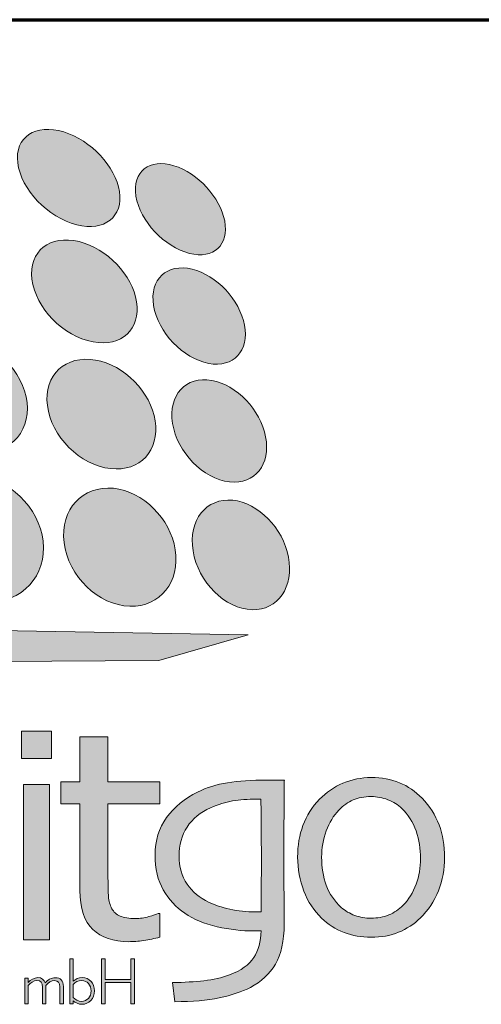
# Model space of a CAD drawing. Header units: millimetres. Extents: x 0 to 2239, y -60 to 841.
# Tile 62 of 161: x 1006 to 1024, y 63 to 103. Entities that reach past the tile are written whole.
import ezdxf
from ezdxf.enums import TextEntityAlignment as Align

# ---------------------------------------------------------------- set-up
doc = ezdxf.new("R2010")
doc.units = ezdxf.units.MM
doc.layers.get('0').update_dxf_attribs({"lineweight": 25})
for name, color, linetype, lineweight in [('Ebene 1', 7, 'Continuous', 25), ('Schraffur (ISO)', 7, 'Continuous', 18), ('Titel (ISO)', 7, 'Continuous', 50)]:
    doc.layers.add(name, color=color, linetype=linetype, lineweight=lineweight)
doc.styles.get("Standard").update_dxf_attribs({"font": 'txt.shx'})

# ---------------------------------------------------------------- blocks, each defined once
blk = doc.blocks.new('Schriftfelder LEDitgo')
at = {"layer": 'Schraffur (ISO)', "true_color": 0x666666}
blk.add_hatch(color=251, dxfattribs=at).paths.add_polyline_path([(162.633, 179.279), (161.347, 176.529), (160.99, 156.385), (181.491, 156.527), (185.134, 157.563), (162.883, 157.956)])
at = {"layer": 'Schraffur (ISO)', "true_color": 0x006cdb}
h = blk.add_hatch(color=152, dxfattribs=at)
edge = h.paths.add_edge_path()
edge.add_spline(control_points=[(179.889, 175.651), (180.049, 174.622), (179.285, 174.002), (178.147, 174.291)], knot_values=[1, 1, 1, 1, 2, 2, 2, 2], degree=3, periodic=0)
edge.add_spline(control_points=[(178.147, 174.291), (176.969, 174.59), (175.875, 175.732), (175.743, 176.814)], knot_values=[2, 2, 2, 2, 3, 3, 3, 3], degree=3, periodic=0)
edge.add_spline(control_points=[(175.743, 176.814), (175.613, 177.878), (176.469, 178.431), (177.618, 178.079)], knot_values=[3, 3, 3, 3, 4, 4, 4, 4], degree=3, periodic=0)
edge.add_spline(control_points=[(177.618, 178.079), (178.731, 177.739), (179.732, 176.663), (179.889, 175.651)], knot_values=[0, 0, 0, 0, 1, 1, 1, 1], degree=3, periodic=0)
h = blk.add_hatch(color=152, dxfattribs=at)
edge = h.paths.add_edge_path()
edge.add_spline(control_points=[(184.181, 174.447), (184.365, 173.475), (183.734, 172.874), (182.742, 173.125)], knot_values=[1, 1, 1, 1, 2, 2, 2, 2], degree=3, periodic=0)
edge.add_spline(control_points=[(182.742, 173.125), (181.717, 173.385), (180.727, 174.442), (180.563, 175.462)], knot_values=[2, 2, 2, 2, 3, 3, 3, 3], degree=3, periodic=0)
edge.add_spline(control_points=[(180.563, 175.462), (180.401, 176.465), (181.109, 177.01), (182.113, 176.702)], knot_values=[3, 3, 3, 3, 4, 4, 4, 4], degree=3, periodic=0)
edge.add_spline(control_points=[(182.113, 176.702), (183.086, 176.404), (183.999, 175.404), (184.181, 174.447)], knot_values=[0, 0, 0, 0, 1, 1, 1, 1], degree=3, periodic=0)
h = blk.add_hatch(color=152, dxfattribs=at)
edge = h.paths.add_edge_path()
edge.add_spline(control_points=[(180.59, 171.149), (180.762, 170.04), (179.984, 169.298), (178.812, 169.516)], knot_values=[1, 1, 1, 1, 2, 2, 2, 2], degree=3, periodic=0)
edge.add_spline(control_points=[(178.812, 169.516), (177.599, 169.742), (176.465, 170.897), (176.322, 172.069)], knot_values=[2, 2, 2, 2, 3, 3, 3, 3], degree=3, periodic=0)
edge.add_spline(control_points=[(176.322, 172.069), (176.182, 173.219), (177.059, 173.894), (178.242, 173.605)], knot_values=[3, 3, 3, 3, 4, 4, 4, 4], degree=3, periodic=0)
edge.add_spline(control_points=[(178.242, 173.605), (179.386, 173.326), (180.42, 172.237), (180.59, 171.149)], knot_values=[0, 0, 0, 0, 1, 1, 1, 1], degree=3, periodic=0)
h = blk.add_hatch(color=152, dxfattribs=at)
edge = h.paths.add_edge_path()
edge.add_spline(control_points=[(184.987, 170.2), (185.185, 169.158), (184.547, 168.449), (183.531, 168.638)], knot_values=[1, 1, 1, 1, 2, 2, 2, 2], degree=3, periodic=0)
edge.add_spline(control_points=[(183.531, 168.638), (182.481, 168.833), (181.458, 169.901), (181.282, 171)], knot_values=[2, 2, 2, 2, 3, 3, 3, 3], degree=3, periodic=0)
edge.add_spline(control_points=[(181.282, 171), (181.108, 172.079), (181.827, 172.731), (182.855, 172.48)], knot_values=[3, 3, 3, 3, 4, 4, 4, 4], degree=3, periodic=0)
edge.add_spline(control_points=[(182.855, 172.48), (183.852, 172.236), (184.792, 171.226), (184.987, 170.2)], knot_values=[0, 0, 0, 0, 1, 1, 1, 1], degree=3, periodic=0)
h = blk.add_hatch(color=152, dxfattribs=at)
edge = h.paths.add_edge_path()
edge.add_spline(control_points=[(176.123, 167.046), (176.272, 165.759), (175.287, 164.821), (173.872, 164.979)], knot_values=[1, 1, 1, 1, 2, 2, 2, 2], degree=3, periodic=0)
edge.add_spline(control_points=[(173.872, 164.979), (172.4, 165.142), (171.077, 166.415), (170.973, 167.788)], knot_values=[2, 2, 2, 2, 3, 3, 3, 3], degree=3, periodic=0)
edge.add_spline(control_points=[(170.973, 167.788), (170.871, 169.132), (171.987, 169.991), (173.413, 169.741)], knot_values=[3, 3, 3, 3, 4, 4, 4, 4], degree=3, periodic=0)
edge.add_spline(control_points=[(173.413, 169.741), (174.785, 169.5), (175.977, 168.307), (176.123, 167.046)], knot_values=[0, 0, 0, 0, 1, 1, 1, 1], degree=3, periodic=0)
at = {"layer": 'Schraffur (ISO)', "true_color": 0xffa901}
h = blk.add_hatch(color=40, dxfattribs=at)
edge = h.paths.add_edge_path()
edge.add_spline(control_points=[(181.346, 166.293), (181.532, 165.095), (180.739, 164.213), (179.533, 164.348)], knot_values=[1, 1, 1, 1, 2, 2, 2, 2], degree=3, periodic=0)
edge.add_spline(control_points=[(179.533, 164.348), (178.282, 164.487), (177.106, 165.654), (176.95, 166.927)], knot_values=[2, 2, 2, 2, 3, 3, 3, 3], degree=3, periodic=0)
edge.add_spline(control_points=[(176.95, 166.927), (176.798, 168.174), (177.697, 168.989), (178.915, 168.774)], knot_values=[3, 3, 3, 3, 4, 4, 4, 4], degree=3, periodic=0)
edge.add_spline(control_points=[(178.915, 168.774), (180.092, 168.568), (181.163, 167.469), (181.346, 166.293)], knot_values=[0, 0, 0, 0, 1, 1, 1, 1], degree=3, periodic=0)
at = {"layer": 'Schraffur (ISO)', "true_color": 0x006cdb}
h = blk.add_hatch(color=152, dxfattribs=at)
edge = h.paths.add_edge_path()
edge.add_spline(control_points=[(185.851, 165.643), (186.064, 164.523), (185.421, 163.692), (184.381, 163.808)], knot_values=[1, 1, 1, 1, 2, 2, 2, 2], degree=3, periodic=0)
edge.add_spline(control_points=[(184.381, 163.808), (183.304, 163.927), (182.247, 165.005), (182.056, 166.19)], knot_values=[2, 2, 2, 2, 3, 3, 3, 3], degree=3, periodic=0)
edge.add_spline(control_points=[(182.056, 166.19), (181.868, 167.354), (182.599, 168.128), (183.653, 167.944)], knot_values=[3, 3, 3, 3, 4, 4, 4, 4], degree=3, periodic=0)
edge.add_spline(control_points=[(183.653, 167.944), (184.673, 167.764), (185.642, 166.745), (185.851, 165.643)], knot_values=[0, 0, 0, 0, 1, 1, 1, 1], degree=3, periodic=0)
at = {"layer": 'Schraffur (ISO)', "true_color": 0xffa901}
h = blk.add_hatch(color=40, dxfattribs=at)
edge = h.paths.add_edge_path()
edge.add_spline(control_points=[(176.777, 161.39), (176.939, 159.987), (175.927, 158.86), (174.458, 158.902)], knot_values=[1, 1, 1, 1, 2, 2, 2, 2], degree=3, periodic=0)
edge.add_spline(control_points=[(174.458, 158.902), (172.929, 158.946), (171.546, 160.229), (171.432, 161.737)], knot_values=[2, 2, 2, 2, 3, 3, 3, 3], degree=3, periodic=0)
edge.add_spline(control_points=[(171.432, 161.737), (171.32, 163.212), (172.476, 164.258), (173.956, 164.111)], knot_values=[3, 3, 3, 3, 4, 4, 4, 4], degree=3, periodic=0)
edge.add_spline(control_points=[(173.956, 164.111), (175.379, 163.969), (176.618, 162.765), (176.777, 161.39)], knot_values=[0, 0, 0, 0, 1, 1, 1, 1], degree=3, periodic=0)
h = blk.add_hatch(color=40, dxfattribs=at)
edge = h.paths.add_edge_path()
edge.add_spline(control_points=[(182.163, 161.04), (182.365, 159.742), (181.558, 158.699), (180.316, 158.735)], knot_values=[1, 1, 1, 1, 2, 2, 2, 2], degree=3, periodic=0)
edge.add_spline(control_points=[(180.316, 158.735), (179.025, 158.771), (177.802, 159.948), (177.633, 161.334)], knot_values=[2, 2, 2, 2, 3, 3, 3, 3], degree=3, periodic=0)
edge.add_spline(control_points=[(177.633, 161.334), (177.467, 162.693), (178.389, 163.668), (179.645, 163.544)], knot_values=[3, 3, 3, 3, 4, 4, 4, 4], degree=3, periodic=0)
edge.add_spline(control_points=[(179.645, 163.544), (180.857, 163.423), (181.965, 162.314), (182.163, 161.04)], knot_values=[0, 0, 0, 0, 1, 1, 1, 1], degree=3, periodic=0)
at = {"layer": 'Schraffur (ISO)', "true_color": 0x006cdb}
h = blk.add_hatch(color=152, dxfattribs=at)
edge = h.paths.add_edge_path()
edge.add_spline(control_points=[(186.782, 160.741), (187.01, 159.533), (186.362, 158.562), (185.298, 158.593)], knot_values=[1, 1, 1, 1, 2, 2, 2, 2], degree=3, periodic=0)
edge.add_spline(control_points=[(185.298, 158.593), (184.194, 158.624), (183.1, 159.709), (182.894, 160.993)], knot_values=[2, 2, 2, 2, 3, 3, 3, 3], degree=3, periodic=0)
edge.add_spline(control_points=[(182.894, 160.993), (182.69, 162.253), (183.432, 163.166), (184.512, 163.058)], knot_values=[3, 3, 3, 3, 4, 4, 4, 4], degree=3, periodic=0)
edge.add_spline(control_points=[(184.512, 163.058), (185.556, 162.954), (186.556, 161.926), (186.782, 160.741)], knot_values=[0, 0, 0, 0, 1, 1, 1, 1], degree=3, periodic=0)
at = {"layer": 'Schraffur (ISO)', "true_color": 0x999999}
for points in [[(175.899, 152.53), (175.899, 153.636), (177.113, 153.636), (177.113, 152.53)], [(175.973, 145.137), (175.973, 151.47), (177.039, 151.47), (177.039, 145.137)], [(180.358, 143.394), (179.303, 143.394), (179.303, 142.522), (179.162, 142.522), (179.162, 144.36), (179.303, 144.36), (179.303, 143.52), (180.358, 143.52), (180.358, 144.36), (180.499, 144.36), (180.499, 142.522), (180.358, 142.522)]]:
    blk.add_hatch(color=253, dxfattribs=at).paths.add_polyline_path(points)
h = blk.add_hatch(color=253, dxfattribs=at)
edge = h.paths.add_edge_path()
edge.add_spline(control_points=[(178.802, 145.557), (178.452, 145.891), (178.278, 146.419), (178.278, 147.14)], knot_values=[1, 1, 1, 1, 2, 2, 2, 2], degree=3, periodic=0)
edge.add_line((178.278, 147.14), (178.278, 150.684))
edge.add_line((178.278, 150.684), (177.504, 150.684))
edge.add_line((177.504, 150.684), (177.504, 151.577))
edge.add_line((177.504, 151.577), (178.278, 151.577))
edge.add_line((178.278, 151.577), (178.278, 153.415))
edge.add_line((178.278, 153.415), (179.423, 153.415))
edge.add_line((179.423, 153.415), (179.423, 151.577))
edge.add_line((179.423, 151.577), (181.532, 151.577))
edge.add_line((181.532, 151.577), (181.532, 150.684))
edge.add_line((181.532, 150.684), (179.423, 150.684))
edge.add_line((179.423, 150.684), (179.423, 147.644))
edge.add_spline(control_points=[(179.423, 147.644), (179.423, 147.319), (179.429, 147.069), (179.442, 146.894)], knot_values=[13, 13, 13, 13, 14, 14, 14, 14], degree=3, periodic=0)
edge.add_spline(control_points=[(179.442, 146.894), (179.454, 146.718), (179.5, 146.554), (179.582, 146.401)], knot_values=[14, 14, 14, 14, 15, 15, 15, 15], degree=3, periodic=0)
edge.add_spline(control_points=[(179.582, 146.401), (179.651, 146.267), (179.762, 146.168), (179.917, 146.101)], knot_values=[15, 15, 15, 15, 16, 16, 16, 16], degree=3, periodic=0)
edge.add_spline(control_points=[(179.917, 146.101), (180.071, 146.034), (180.281, 146.001), (180.545, 146.001), (180.731, 146.001), (180.912, 146.026), (181.087, 146.078)], knot_values=[16, 16, 16, 16, 17, 17, 17, 18, 18, 18, 18], degree=3, periodic=0)
edge.add_spline(control_points=[(181.087, 146.078), (181.262, 146.129), (181.388, 146.172), (181.465, 146.207)], knot_values=[18, 18, 18, 18, 19, 19, 19, 19], degree=3, periodic=0)
edge.add_line((181.465, 146.207), (181.532, 146.207))
edge.add_line((181.532, 146.207), (181.532, 145.239))
edge.add_spline(control_points=[(181.532, 145.239), (181.317, 145.182), (181.098, 145.137), (180.877, 145.104)], knot_values=[21, 21, 21, 21, 22, 22, 22, 22], degree=3, periodic=0)
edge.add_spline(control_points=[(180.877, 145.104), (180.655, 145.072), (180.451, 145.056), (180.265, 145.056)], knot_values=[22, 22, 22, 22, 23, 23, 23, 23], degree=3, periodic=0)
edge.add_spline(control_points=[(180.265, 145.056), (179.639, 145.056), (179.151, 145.223), (178.802, 145.557)], knot_values=[0, 0, 0, 0, 1, 1, 1, 1], degree=3, periodic=0)
at = {"layer": 'Schraffur (ISO)', "true_color": 0x666666}
h = blk.add_hatch(color=251, dxfattribs=at)
edge = h.paths.add_edge_path(flags=0)
edge.add_spline(control_points=[(185.673, 149.492), (185.675, 149.052), (185.676, 148.685), (185.676, 148.392), (185.676, 147.837), (185.674, 147.357), (185.67, 146.952)], knot_values=[-16, -16, -16, -16, -15, -15, -15, -14, -14, -14, -14], degree=3, periodic=0)
edge.add_spline(control_points=[(185.67, 146.952), (185.666, 146.546), (185.664, 146.319), (185.664, 146.27)], knot_values=[-14, -14, -14, -14, -13, -13, -13, -13], degree=3, periodic=0)
edge.add_spline(control_points=[(185.664, 146.27), (185.631, 146.27), (185.596, 146.27), (185.56, 146.27), (185.523, 146.27), (185.482, 146.27), (185.437, 146.27), (185.07, 146.27), (184.722, 146.307), (184.393, 146.38)], knot_values=[-13, -13, -13, -13, -12, -12, -12, -11, -11, -11, -10, -10, -10, -10], degree=3, periodic=0)
edge.add_spline(control_points=[(184.393, 146.38), (184.065, 146.454), (183.776, 146.549), (183.527, 146.668)], knot_values=[-10, -10, -10, -10, -9, -9, -9, -9], degree=3, periodic=0)
edge.add_spline(control_points=[(183.527, 146.668), (183.16, 146.843), (182.867, 147.089), (182.649, 147.407)], knot_values=[-9, -9, -9, -9, -8, -8, -8, -8], degree=3, periodic=0)
edge.add_spline(control_points=[(182.649, 147.407), (182.43, 147.725), (182.321, 148.108), (182.321, 148.557), (182.321, 148.993), (182.431, 149.384), (182.652, 149.731)], knot_values=[-8, -8, -8, -8, -7, -7, -7, -6, -6, -6, -6], degree=3, periodic=0)
edge.add_spline(control_points=[(182.652, 149.731), (182.872, 150.077), (183.19, 150.34), (183.607, 150.519)], knot_values=[-6, -6, -6, -6, -5, -5, -5, -5], degree=3, periodic=0)
edge.add_spline(control_points=[(183.607, 150.519), (183.921, 150.654), (184.22, 150.745), (184.504, 150.794), (184.787, 150.843), (185.119, 150.868), (185.498, 150.868), (185.523, 150.868), (185.549, 150.868), (185.578, 150.868), (185.606, 150.868), (185.633, 150.868), (185.658, 150.868)], knot_values=[-5, -5, -5, -5, -4, -4, -4, -3, -3, -3, -2, -2, -2, -1, -1, -1, -1], degree=3, periodic=0)
edge.add_spline(control_points=[(185.658, 150.868), (185.666, 150.391), (185.671, 149.932), (185.673, 149.492)], knot_values=[-1, -1, -1, -1, 0, 0, 0, 0], degree=3, periodic=0)
edge = h.paths.add_edge_path()
edge.add_spline(control_points=[(186.6, 147.035), (186.604, 146.579), (186.606, 146.16), (186.606, 145.78), (186.606, 145.082), (186.487, 144.536), (186.248, 144.14)], knot_values=[2, 2, 2, 2, 3, 3, 3, 4, 4, 4, 4], degree=3, periodic=0)
edge.add_spline(control_points=[(186.248, 144.14), (186.009, 143.744), (185.67, 143.428), (185.229, 143.191)], knot_values=[4, 4, 4, 4, 5, 5, 5, 5], degree=3, periodic=0)
edge.add_spline(control_points=[(185.229, 143.191), (184.882, 143.011), (184.459, 142.869), (183.962, 142.765)], knot_values=[5, 5, 5, 5, 6, 6, 6, 6], degree=3, periodic=0)
edge.add_spline(control_points=[(183.962, 142.765), (183.464, 142.661), (182.86, 142.609), (182.15, 142.609)], knot_values=[6, 6, 6, 6, 7, 7, 7, 7], degree=3, periodic=0)
edge.add_line((182.15, 142.609), (182.052, 143.387))
edge.add_spline(control_points=[(182.052, 143.387), (182.529, 143.395), (182.958, 143.421), (183.337, 143.463)], knot_values=[8, 8, 8, 8, 9, 9, 9, 9], degree=3, periodic=0)
edge.add_spline(control_points=[(183.337, 143.463), (183.717, 143.506), (184.062, 143.585), (184.372, 143.699)], knot_values=[9, 9, 9, 9, 10, 10, 10, 10], degree=3, periodic=0)
edge.add_spline(control_points=[(184.372, 143.699), (184.849, 143.879), (185.182, 144.116), (185.37, 144.412)], knot_values=[10, 10, 10, 10, 11, 11, 11, 11], degree=3, periodic=0)
edge.add_spline(control_points=[(185.37, 144.412), (185.557, 144.708), (185.655, 145.068), (185.664, 145.493)], knot_values=[11, 11, 11, 11, 12, 12, 12, 12], degree=3, periodic=0)
edge.add_spline(control_points=[(185.664, 145.493), (185.615, 145.493), (185.566, 145.493), (185.517, 145.493), (185.468, 145.493), (185.419, 145.493), (185.37, 145.493), (184.884, 145.493), (184.384, 145.551), (183.87, 145.667)], knot_values=[12, 12, 12, 12, 13, 13, 13, 14, 14, 14, 15, 15, 15, 15], degree=3, periodic=0)
edge.add_spline(control_points=[(183.87, 145.667), (183.356, 145.784), (182.917, 145.968), (182.554, 146.221)], knot_values=[15, 15, 15, 15, 16, 16, 16, 16], degree=3, periodic=0)
edge.add_spline(control_points=[(182.554, 146.221), (182.194, 146.462), (181.903, 146.776), (181.678, 147.164)], knot_values=[16, 16, 16, 16, 17, 17, 17, 17], degree=3, periodic=0)
edge.add_spline(control_points=[(181.678, 147.164), (181.453, 147.552), (181.342, 148.031), (181.342, 148.603), (181.342, 149.174), (181.498, 149.678), (181.813, 150.115)], knot_values=[17, 17, 17, 17, 18, 18, 18, 19, 19, 19, 19], degree=3, periodic=0)
edge.add_spline(control_points=[(181.813, 150.115), (182.127, 150.551), (182.548, 150.898), (183.074, 151.155)], knot_values=[19, 19, 19, 19, 20, 20, 20, 20], degree=3, periodic=0)
edge.add_spline(control_points=[(183.074, 151.155), (183.45, 151.339), (183.858, 151.467), (184.301, 151.538)], knot_values=[20, 20, 20, 20, 21, 21, 21, 21], degree=3, periodic=0)
edge.add_spline(control_points=[(184.301, 151.538), (184.744, 151.61), (185.28, 151.645), (185.909, 151.645), (186.023, 151.645), (186.136, 151.645), (186.248, 151.645), (186.361, 151.645), (186.482, 151.645), (186.613, 151.645)], knot_values=[21, 21, 21, 21, 22, 22, 22, 23, 23, 23, 24, 24, 24, 24], degree=3, periodic=0)
edge.add_spline(control_points=[(186.613, 151.645), (186.613, 151.556), (186.609, 151.151), (186.603, 150.433)], knot_values=[24, 24, 24, 24, 25, 25, 25, 25], degree=3, periodic=0)
edge.add_spline(control_points=[(186.603, 150.433), (186.597, 149.715), (186.594, 149.031), (186.594, 148.382), (186.594, 147.941), (186.596, 147.492), (186.6, 147.035)], knot_values=[0, 0, 0, 0, 1, 1, 1, 2, 2, 2, 2], degree=3, periodic=0)
h = blk.add_hatch(color=251, dxfattribs=at)
edge = h.paths.add_edge_path(flags=0)
edge.add_spline(control_points=[(191.982, 149.57), (192.107, 149.207), (192.169, 148.833), (192.169, 148.45), (192.169, 148.082), (192.108, 147.731), (191.986, 147.397)], knot_values=[-16, -16, -16, -16, -15, -15, -15, -14, -14, -14, -14], degree=3, periodic=0)
edge.add_spline(control_points=[(191.986, 147.397), (191.863, 147.062), (191.686, 146.776), (191.453, 146.54)], knot_values=[-14, -14, -14, -14, -13, -13, -13, -13], degree=3, periodic=0)
edge.add_spline(control_points=[(191.453, 146.54), (191.285, 146.368), (191.091, 146.238), (190.869, 146.148)], knot_values=[-13, -13, -13, -13, -12, -12, -12, -12], degree=3, periodic=0)
edge.add_spline(control_points=[(190.869, 146.148), (190.646, 146.058), (190.406, 146.013), (190.149, 146.013), (189.916, 146.013), (189.696, 146.051), (189.488, 146.126)], knot_values=[-12, -12, -12, -12, -11, -11, -11, -10, -10, -10, -10], degree=3, periodic=0)
edge.add_spline(control_points=[(189.488, 146.126), (189.28, 146.202), (189.096, 146.311), (188.937, 146.454)], knot_values=[-10, -10, -10, -10, -9, -9, -9, -9], degree=3, periodic=0)
edge.add_spline(control_points=[(188.937, 146.454), (188.655, 146.707), (188.451, 147.008), (188.325, 147.357)], knot_values=[-9, -9, -9, -9, -8, -8, -8, -8], degree=3, periodic=0)
edge.add_spline(control_points=[(188.325, 147.357), (188.198, 147.706), (188.135, 148.088), (188.135, 148.505), (188.135, 148.872), (188.197, 149.227), (188.322, 149.57)], knot_values=[-8, -8, -8, -8, -7, -7, -7, -6, -6, -6, -6], degree=3, periodic=0)
edge.add_spline(control_points=[(188.322, 149.57), (188.446, 149.913), (188.617, 150.194), (188.833, 150.414)], knot_values=[-6, -6, -6, -6, -5, -5, -5, -5], degree=3, periodic=0)
edge.add_spline(control_points=[(188.833, 150.414), (189.016, 150.606), (189.212, 150.747), (189.42, 150.837)], knot_values=[-5, -5, -5, -5, -4, -4, -4, -4], degree=3, periodic=0)
edge.add_spline(control_points=[(189.42, 150.837), (189.629, 150.927), (189.874, 150.972), (190.155, 150.972), (190.392, 150.972), (190.62, 150.93), (190.838, 150.846)], knot_values=[-4, -4, -4, -4, -3, -3, -3, -2, -2, -2, -2], degree=3, periodic=0)
edge.add_spline(control_points=[(190.838, 150.846), (191.056, 150.762), (191.245, 150.643), (191.404, 150.488)], knot_values=[-2, -2, -2, -2, -1, -1, -1, -1], degree=3, periodic=0)
edge.add_spline(control_points=[(191.404, 150.488), (191.665, 150.239), (191.858, 149.933), (191.982, 149.57)], knot_values=[-1, -1, -1, -1, 0, 0, 0, 0], degree=3, periodic=0)
edge = h.paths.add_edge_path()
edge.add_spline(control_points=[(192.163, 146.025), (191.894, 145.768), (191.595, 145.572), (191.266, 145.437)], knot_values=[1, 1, 1, 1, 2, 2, 2, 2], degree=3, periodic=0)
edge.add_spline(control_points=[(191.266, 145.437), (190.938, 145.303), (190.565, 145.235), (190.149, 145.235), (189.757, 145.235), (189.39, 145.302), (189.047, 145.434)], knot_values=[2, 2, 2, 2, 3, 3, 3, 4, 4, 4, 4], degree=3, periodic=0)
edge.add_spline(control_points=[(189.047, 145.434), (188.704, 145.567), (188.398, 145.762), (188.129, 146.019)], knot_values=[4, 4, 4, 4, 5, 5, 5, 5], degree=3, periodic=0)
edge.add_spline(control_points=[(188.129, 146.019), (187.819, 146.317), (187.579, 146.684), (187.41, 147.121)], knot_values=[5, 5, 5, 5, 6, 6, 6, 6], degree=3, periodic=0)
edge.add_spline(control_points=[(187.41, 147.121), (187.24, 147.558), (187.155, 148.019), (187.155, 148.505), (187.155, 148.974), (187.228, 149.405), (187.373, 149.799)], knot_values=[6, 6, 6, 6, 7, 7, 7, 8, 8, 8, 8], degree=3, periodic=0)
edge.add_spline(control_points=[(187.373, 149.799), (187.518, 150.193), (187.743, 150.547), (188.049, 150.862)], knot_values=[8, 8, 8, 8, 9, 9, 9, 9], degree=3, periodic=0)
edge.add_spline(control_points=[(188.049, 150.862), (188.323, 151.147), (188.641, 151.367), (189.004, 151.52)], knot_values=[9, 9, 9, 9, 10, 10, 10, 10], degree=3, periodic=0)
edge.add_spline(control_points=[(189.004, 151.52), (189.367, 151.673), (189.751, 151.749), (190.155, 151.749), (190.58, 151.749), (190.964, 151.679), (191.309, 151.538)], knot_values=[10, 10, 10, 10, 11, 11, 11, 12, 12, 12, 12], degree=3, periodic=0)
edge.add_spline(control_points=[(191.309, 151.538), (191.654, 151.397), (191.961, 151.186), (192.23, 150.904)], knot_values=[12, 12, 12, 12, 13, 13, 13, 13], degree=3, periodic=0)
edge.add_spline(control_points=[(192.23, 150.904), (192.54, 150.582), (192.771, 150.22), (192.922, 149.818)], knot_values=[13, 13, 13, 13, 14, 14, 14, 14], degree=3, periodic=0)
edge.add_spline(control_points=[(192.922, 149.818), (193.073, 149.416), (193.149, 148.974), (193.149, 148.492), (193.149, 148.019), (193.064, 147.566), (192.895, 147.133)], knot_values=[14, 14, 14, 14, 15, 15, 15, 16, 16, 16, 16], degree=3, periodic=0)
edge.add_spline(control_points=[(192.895, 147.133), (192.725, 146.701), (192.481, 146.332), (192.163, 146.025)], knot_values=[0, 0, 0, 0, 1, 1, 1, 1], degree=3, periodic=0)
at = {"layer": 'Schraffur (ISO)', "true_color": 0x999999}
h = blk.add_hatch(color=253, dxfattribs=at)
edge = h.paths.add_edge_path(flags=0)
edge.add_spline(control_points=[(178.352, 143.47), (178.581, 143.47), (178.736, 143.289), (178.736, 143.049), (178.736, 142.798), (178.568, 142.622), (178.342, 142.622), (178.202, 142.622), (178.084, 142.692), (178.009, 142.783)], knot_values=[-5, -5, -5, -5, -4, -4, -4, -3, -3, -3, -2, -2, -2, -2], degree=3, periodic=0)
edge.add_line((178.009, 142.783), (178.009, 143.312))
edge.add_spline(control_points=[(178.009, 143.312), (178.089, 143.405), (178.209, 143.47), (178.352, 143.47)], knot_values=[-1, -1, -1, -1, 0, 0, 0, 0], degree=3, periodic=0)
edge = h.paths.add_edge_path()
edge.add_line((178.004, 142.645), (178.004, 142.522))
edge.add_line((178.004, 142.522), (177.871, 142.522))
edge.add_line((177.871, 142.522), (177.871, 144.36))
edge.add_line((177.871, 144.36), (178.009, 144.36))
edge.add_line((178.009, 144.36), (178.009, 143.45))
edge.add_spline(control_points=[(178.009, 143.45), (178.092, 143.528), (178.225, 143.59), (178.373, 143.59), (178.658, 143.59), (178.874, 143.364), (178.874, 143.051), (178.874, 142.742), (178.643, 142.502), (178.36, 142.502)], knot_values=[6, 6, 6, 6, 7, 7, 7, 8, 8, 8, 9, 9, 9, 9], degree=3, periodic=0)
edge.add_spline(control_points=[(178.36, 142.502), (178.22, 142.502), (178.087, 142.562), (178.004, 142.645)], knot_values=[0, 0, 0, 0, 1, 1, 1, 1], degree=3, periodic=0)
h = blk.add_hatch(color=253, dxfattribs=at)
edge = h.paths.add_edge_path()
edge.add_spline(control_points=[(177.462, 143.209), (177.462, 143.377), (177.395, 143.468), (177.244, 143.468), (177.111, 143.468), (176.986, 143.385), (176.888, 143.264)], knot_values=[1, 1, 1, 1, 2, 2, 2, 3, 3, 3, 3], degree=3, periodic=0)
edge.add_line((176.888, 143.264), (176.888, 142.522))
edge.add_line((176.888, 142.522), (176.748, 142.522))
edge.add_line((176.748, 142.522), (176.748, 143.204))
edge.add_spline(control_points=[(176.748, 143.204), (176.748, 143.38), (176.683, 143.47), (176.527, 143.47), (176.387, 143.47), (176.266, 143.377), (176.171, 143.267)], knot_values=[6, 6, 6, 6, 7, 7, 7, 8, 8, 8, 8], degree=3, periodic=0)
edge.add_line((176.171, 143.267), (176.171, 142.522))
edge.add_line((176.171, 142.522), (176.033, 142.522))
edge.add_line((176.033, 142.522), (176.033, 143.57))
edge.add_line((176.033, 143.57), (176.166, 143.57))
edge.add_line((176.166, 143.57), (176.166, 143.392))
edge.add_spline(control_points=[(176.166, 143.392), (176.266, 143.495), (176.402, 143.59), (176.567, 143.59), (176.717, 143.59), (176.815, 143.51), (176.856, 143.374)], knot_values=[13, 13, 13, 13, 14, 14, 14, 15, 15, 15, 15], degree=3, periodic=0)
edge.add_spline(control_points=[(176.856, 143.374), (176.958, 143.497), (177.114, 143.588), (177.282, 143.588), (177.475, 143.588), (177.603, 143.468), (177.603, 143.232)], knot_values=[15, 15, 15, 15, 16, 16, 16, 17, 17, 17, 17], degree=3, periodic=0)
edge.add_line((177.603, 143.232), (177.603, 142.522))
edge.add_line((177.603, 142.522), (177.462, 142.522))
edge.add_line((177.462, 142.522), (177.462, 143.209))
at = {"lineweight": 70}
blk.add_line((149.283, 182.656), (339.283, 182.656), dxfattribs=at)
at = {"layer": 'Ebene 1', "color": 7, "linetype": 'Continuous', "lineweight": 5}
for p, q in [((185.134, 157.563), (162.883, 157.956)), ((181.491, 156.527), (185.134, 157.563)), ((160.99, 156.385), (181.491, 156.527)), ((175.899, 152.53), (175.899, 153.636)), ((175.899, 153.636), (177.113, 153.636)), ((177.113, 153.636), (177.113, 152.53)), ((178.278, 151.577), (178.278, 153.415)), ((178.278, 153.415), (179.423, 153.415)), ((179.423, 153.415), (179.423, 151.577)), ((177.113, 152.53), (175.899, 152.53)), ((175.973, 145.137), (175.973, 151.47)), ((175.973, 151.47), (177.039, 151.47)), ((177.039, 151.47), (177.039, 145.137)), ((177.504, 150.684), (177.504, 151.577)), ((177.504, 151.577), (178.278, 151.577)), ((179.423, 151.577), (181.532, 151.577)), ((181.532, 151.577), (181.532, 150.684)), ((178.278, 150.684), (177.504, 150.684)), ((178.278, 147.14), (178.278, 150.684)), ((181.532, 150.684), (179.423, 150.684)), ((179.423, 150.684), (179.423, 147.644)), ((181.465, 146.207), (181.532, 146.207)), ((181.532, 146.207), (181.532, 145.239)), ((177.039, 145.137), (175.973, 145.137)), ((177.871, 142.522), (177.871, 144.36)), ((177.871, 144.36), (178.009, 144.36)), ((178.009, 144.36), (178.009, 143.45)), ((179.162, 142.522), (179.162, 144.36)), ((179.162, 144.36), (179.303, 144.36)), ((179.303, 144.36), (179.303, 143.52)), ((180.358, 143.52), (180.358, 144.36)), ((180.358, 144.36), (180.499, 144.36)), ((180.499, 144.36), (180.499, 142.522)), ((176.033, 142.522), (176.033, 143.57)), ((176.033, 143.57), (176.166, 143.57)), ((176.166, 143.57), (176.166, 143.392)), ((179.303, 143.52), (180.358, 143.52)), ((180.358, 143.394), (179.303, 143.394)), ((179.303, 143.394), (179.303, 142.522)), ((180.358, 142.522), (180.358, 143.394)), ((176.171, 143.267), (176.171, 142.522)), ((176.748, 142.522), (176.748, 143.204)), ((176.888, 143.264), (176.888, 142.522)), ((177.462, 142.522), (177.462, 143.209)), ((177.603, 143.232), (177.603, 142.522)), ((178.009, 143.312), (178.009, 142.783)), ((178.004, 142.645), (178.004, 142.522)), ((176.171, 142.522), (176.033, 142.522)), ((176.888, 142.522), (176.748, 142.522)), ((177.603, 142.522), (177.462, 142.522)), ((178.004, 142.522), (177.871, 142.522)), ((179.303, 142.522), (179.162, 142.522)), ((180.499, 142.522), (180.358, 142.522))]:
    blk.add_line(p, q, dxfattribs=at)
at = {"layer": 'Ebene 1', "lineweight": 5}
blk.add_line((182.15, 142.609), (182.052, 143.387), dxfattribs=at)
at = {"layer": 'Ebene 1', "color": 7, "linetype": 'Continuous', "lineweight": 5}
for points in [[(175.743, 176.814), (175.613, 177.878), (176.469, 178.431), (177.618, 178.079)], [(177.618, 178.079), (178.731, 177.739), (179.732, 176.663), (179.889, 175.651)], [(178.147, 174.291), (176.969, 174.59), (175.875, 175.732), (175.743, 176.814)], [(180.563, 175.462), (180.401, 176.465), (181.109, 177.01), (182.113, 176.702)], [(182.113, 176.702), (183.086, 176.404), (183.999, 175.404), (184.181, 174.447)], [(179.889, 175.651), (180.049, 174.622), (179.285, 174.002), (178.147, 174.291)], [(182.742, 173.125), (181.717, 173.385), (180.727, 174.442), (180.563, 175.462)], [(184.181, 174.447), (184.365, 173.475), (183.734, 172.874), (182.742, 173.125)], [(176.322, 172.069), (176.182, 173.219), (177.059, 173.894), (178.242, 173.605)], [(178.242, 173.605), (179.386, 173.326), (180.42, 172.237), (180.59, 171.149)], [(181.282, 171), (181.108, 172.079), (181.827, 172.731), (182.855, 172.48)], [(182.855, 172.48), (183.852, 172.236), (184.792, 171.226), (184.987, 170.2)], [(178.812, 169.516), (177.599, 169.742), (176.465, 170.897), (176.322, 172.069)], [(180.59, 171.149), (180.762, 170.04), (179.984, 169.298), (178.812, 169.516)], [(183.531, 168.638), (182.481, 168.833), (181.458, 169.901), (181.282, 171)], [(184.987, 170.2), (185.185, 169.158), (184.547, 168.449), (183.531, 168.638)], [(173.413, 169.741), (174.785, 169.5), (175.977, 168.307), (176.123, 167.046)], [(176.95, 166.927), (176.798, 168.174), (177.697, 168.989), (178.915, 168.774)], [(178.915, 168.774), (180.092, 168.568), (181.163, 167.469), (181.346, 166.293)], [(182.056, 166.19), (181.868, 167.354), (182.599, 168.128), (183.653, 167.944)], [(183.653, 167.944), (184.673, 167.764), (185.642, 166.745), (185.851, 165.643)], [(176.123, 167.046), (176.272, 165.759), (175.287, 164.821), (173.872, 164.979)], [(179.533, 164.348), (178.282, 164.487), (177.106, 165.654), (176.95, 166.927)], [(181.346, 166.293), (181.532, 165.095), (180.739, 164.213), (179.533, 164.348)], [(184.381, 163.808), (183.304, 163.927), (182.247, 165.005), (182.056, 166.19)], [(185.851, 165.643), (186.064, 164.523), (185.421, 163.692), (184.381, 163.808)], [(173.956, 164.111), (175.379, 163.969), (176.618, 162.765), (176.777, 161.39)], [(177.633, 161.334), (177.467, 162.693), (178.389, 163.668), (179.645, 163.544)], [(179.645, 163.544), (180.857, 163.423), (181.965, 162.314), (182.163, 161.04)], [(182.894, 160.993), (182.69, 162.253), (183.432, 163.166), (184.512, 163.058)], [(184.512, 163.058), (185.556, 162.954), (186.556, 161.926), (186.782, 160.741)], [(176.777, 161.39), (176.939, 159.987), (175.927, 158.86), (174.458, 158.902)], [(180.316, 158.735), (179.025, 158.771), (177.802, 159.948), (177.633, 161.334)], [(182.163, 161.04), (182.365, 159.742), (181.558, 158.699), (180.316, 158.735)], [(185.298, 158.593), (184.194, 158.624), (183.1, 159.709), (182.894, 160.993)], [(186.782, 160.741), (187.01, 159.533), (186.362, 158.562), (185.298, 158.593)], [(179.423, 147.644), (179.423, 147.319), (179.429, 147.069), (179.442, 146.894)], [(178.802, 145.557), (178.452, 145.891), (178.278, 146.419), (178.278, 147.14)], [(179.442, 146.894), (179.454, 146.718), (179.5, 146.554), (179.582, 146.401)], [(179.582, 146.401), (179.651, 146.267), (179.762, 146.168), (179.917, 146.101)], [(181.087, 146.078), (181.262, 146.129), (181.388, 146.172), (181.465, 146.207)], [(180.265, 145.056), (179.639, 145.056), (179.151, 145.223), (178.802, 145.557)], [(180.877, 145.104), (180.655, 145.072), (180.451, 145.056), (180.265, 145.056)], [(181.532, 145.239), (181.317, 145.182), (181.098, 145.137), (180.877, 145.104)], [(178.352, 143.47), (178.209, 143.47), (178.089, 143.405), (178.009, 143.312)], [(178.36, 142.502), (178.22, 142.502), (178.087, 142.562), (178.004, 142.645)]]:
    blk.add_open_spline(points, degree=3, dxfattribs=at)
at = {"layer": 'Ebene 1', "lineweight": 5}
for points in [[(183.074, 151.155), (183.45, 151.339), (183.858, 151.467), (184.301, 151.538)], [(186.613, 151.645), (186.613, 151.556), (186.609, 151.151), (186.603, 150.433)], [(188.049, 150.862), (188.323, 151.147), (188.641, 151.367), (189.004, 151.52)], [(191.309, 151.538), (191.654, 151.397), (191.961, 151.186), (192.23, 150.904)], [(181.813, 150.115), (182.127, 150.551), (182.548, 150.898), (183.074, 151.155)], [(185.673, 149.492), (185.671, 149.932), (185.666, 150.391), (185.658, 150.868)], [(187.373, 149.799), (187.518, 150.193), (187.743, 150.547), (188.049, 150.862)], [(189.42, 150.837), (189.212, 150.747), (189.016, 150.606), (188.833, 150.414)], [(191.404, 150.488), (191.245, 150.643), (191.056, 150.762), (190.838, 150.846)], [(192.23, 150.904), (192.54, 150.582), (192.771, 150.22), (192.922, 149.818)], [(183.607, 150.519), (183.19, 150.34), (182.872, 150.077), (182.652, 149.731)], [(188.833, 150.414), (188.617, 150.194), (188.446, 149.913), (188.322, 149.57)], [(191.982, 149.57), (191.858, 149.933), (191.665, 150.239), (191.404, 150.488)], [(182.649, 147.407), (182.867, 147.089), (183.16, 146.843), (183.527, 146.668)], [(191.453, 146.54), (191.686, 146.776), (191.863, 147.062), (191.986, 147.397)], [(182.554, 146.221), (182.194, 146.462), (181.903, 146.776), (181.678, 147.164)], [(188.129, 146.019), (187.819, 146.317), (187.579, 146.684), (187.41, 147.121)], [(188.325, 147.357), (188.451, 147.008), (188.655, 146.707), (188.937, 146.454)], [(192.895, 147.133), (192.725, 146.701), (192.481, 146.332), (192.163, 146.025)], [(183.527, 146.668), (183.776, 146.549), (184.065, 146.454), (184.393, 146.38)], [(185.664, 146.27), (185.664, 146.319), (185.666, 146.546), (185.67, 146.952)], [(183.87, 145.667), (183.356, 145.784), (182.917, 145.968), (182.554, 146.221)], [(188.937, 146.454), (189.096, 146.311), (189.28, 146.202), (189.488, 146.126)], [(190.869, 146.148), (191.091, 146.238), (191.285, 146.368), (191.453, 146.54)], [(189.047, 145.434), (188.704, 145.567), (188.398, 145.762), (188.129, 146.019)], [(192.163, 146.025), (191.894, 145.768), (191.595, 145.572), (191.266, 145.437)], [(185.37, 144.412), (185.557, 144.708), (185.655, 145.068), (185.664, 145.493)], [(184.372, 143.699), (184.849, 143.879), (185.182, 144.116), (185.37, 144.412)], [(186.248, 144.14), (186.009, 143.744), (185.67, 143.428), (185.229, 143.191)], [(182.052, 143.387), (182.529, 143.395), (182.958, 143.421), (183.337, 143.463)], [(183.337, 143.463), (183.717, 143.506), (184.062, 143.585), (184.372, 143.699)], [(185.229, 143.191), (184.882, 143.011), (184.459, 142.869), (183.962, 142.765)], [(183.962, 142.765), (183.464, 142.661), (182.86, 142.609), (182.15, 142.609)]]:
    blk.add_open_spline(points, degree=3, dxfattribs=at)
for points, knots in [([(184.301, 151.538), (184.744, 151.61), (185.28, 151.645), (185.909, 151.645), (186.023, 151.645), (186.136, 151.645), (186.248, 151.645), (186.361, 151.645), (186.482, 151.645), (186.613, 151.645)], [21, 21, 21, 21, 22, 22, 22, 23, 23, 23, 24, 24, 24, 24]), ([(189.004, 151.52), (189.367, 151.673), (189.751, 151.749), (190.155, 151.749), (190.58, 151.749), (190.964, 151.679), (191.309, 151.538)], [10, 10, 10, 10, 11, 11, 11, 12, 12, 12, 12]), ([(185.658, 150.868), (185.633, 150.868), (185.606, 150.868), (185.578, 150.868), (185.549, 150.868), (185.523, 150.868), (185.498, 150.868), (185.119, 150.868), (184.787, 150.843), (184.504, 150.794), (184.22, 150.745), (183.921, 150.654), (183.607, 150.519)], [1, 1, 1, 1, 2, 2, 2, 3, 3, 3, 4, 4, 4, 5, 5, 5, 5]), ([(190.838, 150.846), (190.62, 150.93), (190.392, 150.972), (190.155, 150.972), (189.874, 150.972), (189.629, 150.927), (189.42, 150.837)], [2, 2, 2, 2, 3, 3, 3, 4, 4, 4, 4]), ([(186.603, 150.433), (186.597, 149.715), (186.594, 149.031), (186.594, 148.382), (186.594, 147.941), (186.596, 147.492), (186.6, 147.035)], [0, 0, 0, 0, 1, 1, 1, 2, 2, 2, 2]), ([(181.678, 147.164), (181.453, 147.552), (181.342, 148.031), (181.342, 148.603), (181.342, 149.174), (181.498, 149.678), (181.813, 150.115)], [17, 17, 17, 17, 18, 18, 18, 19, 19, 19, 19]), ([(187.41, 147.121), (187.24, 147.558), (187.155, 148.019), (187.155, 148.505), (187.155, 148.974), (187.228, 149.405), (187.373, 149.799)], [6, 6, 6, 6, 7, 7, 7, 8, 8, 8, 8]), ([(192.922, 149.818), (193.073, 149.416), (193.149, 148.974), (193.149, 148.492), (193.149, 148.019), (193.064, 147.566), (192.895, 147.133)], [14, 14, 14, 14, 15, 15, 15, 16, 16, 16, 16]), ([(182.652, 149.731), (182.431, 149.384), (182.321, 148.993), (182.321, 148.557), (182.321, 148.108), (182.43, 147.725), (182.649, 147.407)], [6, 6, 6, 6, 7, 7, 7, 8, 8, 8, 8]), ([(185.67, 146.952), (185.674, 147.357), (185.676, 147.837), (185.676, 148.392), (185.676, 148.685), (185.675, 149.052), (185.673, 149.492)], [14, 14, 14, 14, 15, 15, 15, 16, 16, 16, 16]), ([(188.322, 149.57), (188.197, 149.227), (188.135, 148.872), (188.135, 148.505), (188.135, 148.088), (188.198, 147.706), (188.325, 147.357)], [6, 6, 6, 6, 7, 7, 7, 8, 8, 8, 8]), ([(191.986, 147.397), (192.108, 147.731), (192.169, 148.082), (192.169, 148.45), (192.169, 148.833), (192.107, 149.207), (191.982, 149.57)], [14, 14, 14, 14, 15, 15, 15, 16, 16, 16, 16]), ([(186.6, 147.035), (186.604, 146.579), (186.606, 146.16), (186.606, 145.78), (186.606, 145.082), (186.487, 144.536), (186.248, 144.14)], [2, 2, 2, 2, 3, 3, 3, 4, 4, 4, 4]), ([(184.393, 146.38), (184.722, 146.307), (185.07, 146.27), (185.437, 146.27), (185.482, 146.27), (185.523, 146.27), (185.56, 146.27), (185.596, 146.27), (185.631, 146.27), (185.664, 146.27)], [10, 10, 10, 10, 11, 11, 11, 12, 12, 12, 13, 13, 13, 13]), ([(189.488, 146.126), (189.696, 146.051), (189.916, 146.013), (190.149, 146.013), (190.406, 146.013), (190.646, 146.058), (190.869, 146.148)], [10, 10, 10, 10, 11, 11, 11, 12, 12, 12, 12]), ([(185.664, 145.493), (185.615, 145.493), (185.566, 145.493), (185.517, 145.493), (185.468, 145.493), (185.419, 145.493), (185.37, 145.493), (184.884, 145.493), (184.384, 145.551), (183.87, 145.667)], [12, 12, 12, 12, 13, 13, 13, 14, 14, 14, 15, 15, 15, 15]), ([(191.266, 145.437), (190.938, 145.303), (190.565, 145.235), (190.149, 145.235), (189.757, 145.235), (189.39, 145.302), (189.047, 145.434)], [2, 2, 2, 2, 3, 3, 3, 4, 4, 4, 4])]:
    blk.add_open_spline(points, degree=3, knots=knots, dxfattribs=at)
at = {"layer": 'Ebene 1', "color": 7, "linetype": 'Continuous', "lineweight": 5}
for points, knots in [([(179.917, 146.101), (180.071, 146.034), (180.281, 146.001), (180.545, 146.001), (180.731, 146.001), (180.912, 146.026), (181.087, 146.078)], [16, 16, 16, 16, 17, 17, 17, 18, 18, 18, 18]), ([(176.166, 143.392), (176.266, 143.495), (176.402, 143.59), (176.567, 143.59), (176.717, 143.59), (176.815, 143.51), (176.856, 143.374)], [13, 13, 13, 13, 14, 14, 14, 15, 15, 15, 15]), ([(176.748, 143.204), (176.748, 143.38), (176.683, 143.47), (176.527, 143.47), (176.387, 143.47), (176.266, 143.377), (176.171, 143.267)], [6, 6, 6, 6, 7, 7, 7, 8, 8, 8, 8]), ([(176.856, 143.374), (176.958, 143.497), (177.114, 143.588), (177.282, 143.588), (177.475, 143.588), (177.603, 143.468), (177.603, 143.232)], [15, 15, 15, 15, 16, 16, 16, 17, 17, 17, 17]), ([(177.462, 143.209), (177.462, 143.377), (177.395, 143.468), (177.244, 143.468), (177.111, 143.468), (176.986, 143.385), (176.888, 143.264)], [1, 1, 1, 1, 2, 2, 2, 3, 3, 3, 3]), ([(178.009, 143.45), (178.092, 143.528), (178.225, 143.59), (178.373, 143.59), (178.658, 143.59), (178.874, 143.364), (178.874, 143.051), (178.874, 142.742), (178.643, 142.502), (178.36, 142.502)], [6, 6, 6, 6, 7, 7, 7, 8, 8, 8, 9, 9, 9, 9]), ([(178.009, 142.783), (178.084, 142.692), (178.202, 142.622), (178.342, 142.622), (178.568, 142.622), (178.736, 142.798), (178.736, 143.049), (178.736, 143.289), (178.581, 143.47), (178.352, 143.47)], [2, 2, 2, 2, 3, 3, 3, 4, 4, 4, 5, 5, 5, 5])]:
    blk.add_open_spline(points, degree=3, knots=knots, dxfattribs=at)
at = {"layer": 'Titel (ISO)', "lineweight": 30, "flags": 104}
for tag, height, p in [('Werkstoff-Bezeichung_/_Material_Designation', 3.5, (241.756, 178.156)), ('Werkstoff-Nr._/_Material_no.', 3.5, (241.756, 167.492)), ('weitere_Spez._/_Add._Spec.', 3.5, (291.019, 167.492)), ('Rohmaterial_/_Raw_Material', 3.5, (293.752, 158.128)), ('MASSE\\P2;', 3.5, (241.756, 158.128)), ('VOLUMEN\\P3;', 2.5, (267.24, 157.628)), ('Zusätzlicher_Titel_^MSuppplementary_title', 3.5, (229.283, 122.328)), ('BAUTEILNUMMER', 4, (204.283, 107.828)), ('Referenz-Nr._/_Refer._no', 2.5, (150.283, 107.828))]:
    blk.add_attdef(tag, text='', height=height, dxfattribs=at).set_placement(p, align=Align.TOP_LEFT)
for tag, height, p in [('KONSTRUKTEUR', 2.486, (307.181, 150.828)), ('ERSTELLUNGSDATUM', 2.5, (279.642, 150.828)), ('KONTROLLDATUM', 2.5, (279.642, 145.828)), ('KONTROLLIERT_VON', 2.5, (307.181, 145.828)), ('GENEHM.DAT._KONSTR.', 2.486, (279.642, 140.828)), ('KONSTR._GEN._VON', 2.486, (307.181, 140.828)), ('BEZEICHNUNG', 5, (229.283, 128.328))]:
    blk.add_attdef(tag, text='', height=height, dxfattribs=at).set_placement(p, align=Align.MIDDLE_LEFT)
for tag, height, p in [('PROJEKT', 2.5, (160.783, 130.828)), ('Anfänglicher_Ansichtsmaßstab', 3.5, (180.82, 130.828)), ('Tolerierung_/_Tolerancing', 3.5, (169.283, 118.828)), ('Allg._Toleranz_/_Gen._tol.', 3.5, (208.32, 118.828)), ('REVISIONSNUMMER', 5, (312.783, 107.828)), ('Blattnummer', 5, (329.283, 107.828)), ('Blattgröße', 3.5, (196.12, 105.328))]:
    blk.add_attdef(tag, text='', height=height, dxfattribs=at).set_placement(p, align=Align.TOP_CENTER)

msp = doc.modelspace()

# ---------------------------------------------------------------- block references
msp.add_blockref('Schriftfelder LEDitgo', (829.717, -79.828))

doc.saveas('drawing.dxf')
